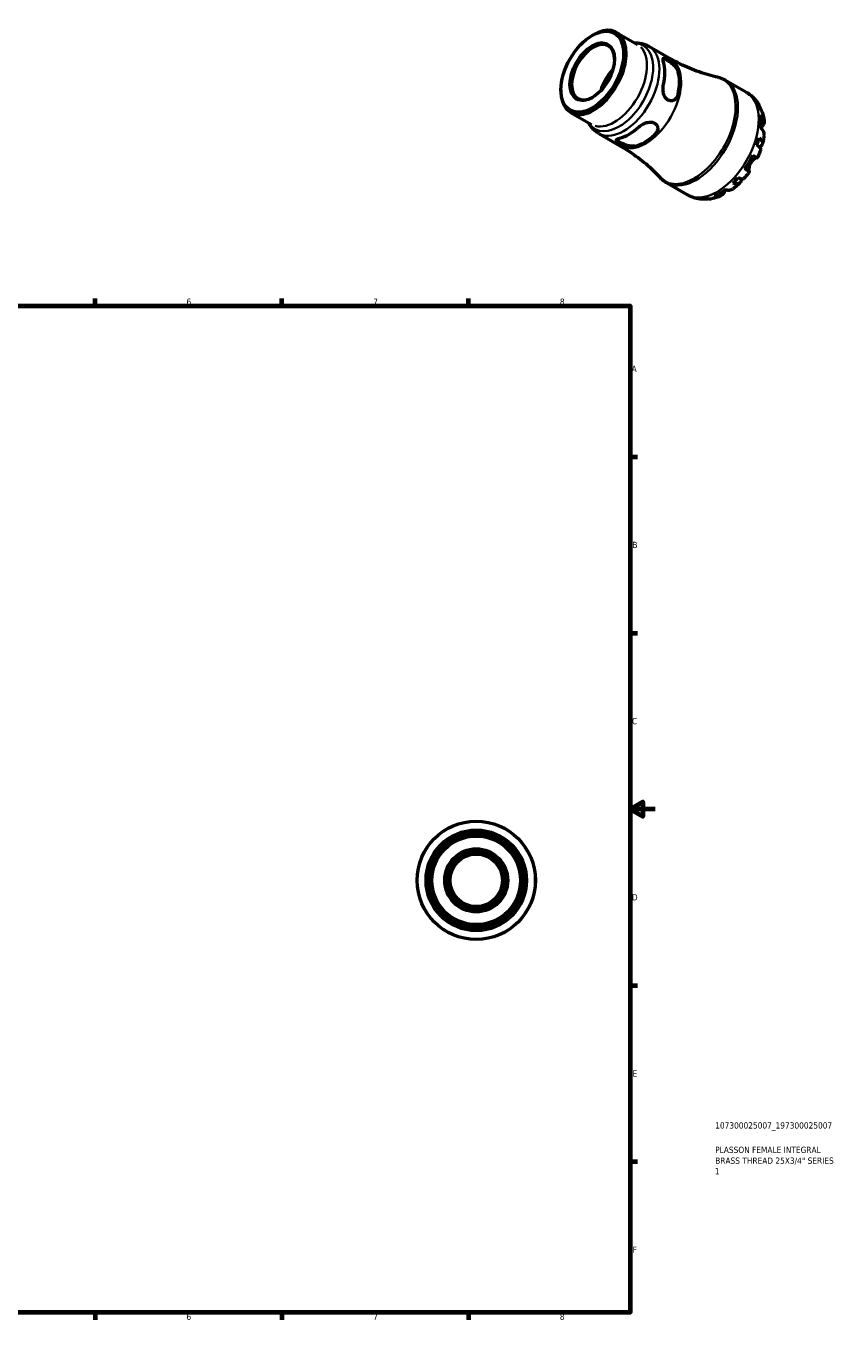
# Model space of a CAD drawing. Header units: millimetres. Extents: x -59 to 667, y 0 to 521.
# Tile 3 of 3: x 344 to 667, y 0 to 521. Entities that reach past the tile are written whole.
import ezdxf

# ---------------------------------------------------------------- set-up
doc = ezdxf.new("R2010")
doc.units = ezdxf.units.MM
for name, color, linetype, lineweight in [('Border (ISO)', 7, 'Continuous', 70), ('Title (ISO)', 7, 'Continuous', 50), ('Visible (ISO)', 7, 'Continuous', 50), ('Visible Narrow (ISO)', 7, 'Continuous', 35)]:
    doc.layers.add(name, color=color, linetype=linetype, lineweight=lineweight)
doc.styles.add('Note Text (ISO)', font='tahoma.ttf')

# ---------------------------------------------------------------- blocks, each defined once
blk = doc.blocks.new('Borders Default Border')
at = {"layer": 'Border (ISO)'}
for p, q in [((74.25, 410), (74.25, 412.9)), ((148.5, 410), (148.5, 412.9)), ((222.75, 410), (222.75, 412.9)), ((371.25, 410), (371.25, 412.9)), ((445.5, 410), (445.5, 412.9)), ((519.75, 410), (519.75, 412.9)), ((10, 350), (7.1, 350)), ((584, 350), (586.9, 350)), ((10, 280), (7.1, 280)), ((584, 280), (586.9, 280)), ((10, 140), (7.1, 140)), ((584, 140), (586.9, 140)), ((10, 70), (7.1, 70)), ((584, 70), (586.9, 70)), ((74.25, 10), (74.25, 7.1)), ((148.5, 10), (148.5, 7.1)), ((222.75, 10), (222.75, 7.1)), ((371.25, 10), (371.25, 7.1)), ((445.5, 10), (445.5, 7.1)), ((519.75, 10), (519.75, 7.1))]:
    blk.add_line(p, q, dxfattribs=at)
at = {"layer": 'Border (ISO)', "flags": 128}
for points in [[(297, 420), (297, 410), (294.11, 415), (299.89, 415), (297, 410)], [(10, 10), (10, 410), (584, 410), (584, 10), (10, 10)], [(0, 210), (10, 210), (5, 212.89), (5, 207.11), (10, 210)], [(594, 210), (584, 210), (589, 212.89), (589, 207.11), (584, 210)], [(297, 0), (297, 10), (294.11, 5), (299.89, 5), (297, 10)]]:
    blk.add_lwpolyline(points, dxfattribs=at)
at = {"layer": 'Border (ISO)', "color": 232, "true_color": 0xca0064, "char_height": 2.5, "attachment_point": 7, "style": 'Note Text (ISO)'}
for s, insert in [('1', (36.56, 410.4)), ('2', (110.62, 410.4)), ('3', (184.85, 410.35)), ('4', (259, 410.4)), ('5', (333.39, 410.35)), ('6', (407.58, 410.35)), ('7', (481.85, 410.4)), ('8', (556.06, 410.34)), ('A', (7.29, 383.75)), ('A', (584.59, 383.75)), ('B', (7.59, 313.75)), ('B', (584.89, 313.75)), ('C', (7.43, 243.71)), ('C', (584.73, 243.71)), ('D', (7.43, 173.75)), ('D', (584.73, 173.75)), ('E', (7.64, 103.75)), ('E', (584.94, 103.75)), ('F', (7.7, 33.75)), ('F', (585, 33.75)), ('2', (110.62, 7.1)), ('1', (36.56, 7.1)), ('3', (184.85, 7.05)), ('4', (259, 7.1)), ('5', (333.39, 7.05)), ('6', (407.58, 7.05)), ('7', (481.85, 7.1)), ('8', (556.06, 7.04))]:
    blk.add_mtext(s, dxfattribs=dict(at, insert=insert))
blk = doc.blocks.new('Title Blocks ISO')
at = {"layer": 'Title (ISO)', "color": 232, "true_color": 0xca0064, "style": 'Note Text (ISO)'}
for tag, p in [('PART_NUMBER_001', (33.84, 73.13)), ('DESCRIPTION_001', (33.84, 63.4)), ('DESCRIPTION_003', (33.71, 54.94)), ('DESCRIPTION_002', (33.84, 59.12))]:
    blk.add_attdef(tag, p, '', height=2.5, dxfattribs=at)

msp = doc.modelspace()

# ---------------------------------------------------------------- linework, layer by layer
at = {"layer": 'Visible (ISO)'}
for p, q in [((568.902, 517.4), (569.412, 517.695)), ((578.609, 518.623), (586.886, 513.857)), ((591.463, 513.119), (600.132, 508.127)), ((556.501, 495.864), (556.501, 495.275)), ((621.993, 499.606), (630.264, 494.843)), ((560.315, 486.854), (568.591, 482.088)), ((571.527, 478.499), (580.196, 473.507)), ((598.539, 458.877), (606.809, 454.114))]:
    msp.add_line(p, q, dxfattribs=at)
for radius in [23.5, 19.975, 18.33, 17.606, 12.528, 12.059, 11.456, 10.417]:
    msp.add_circle((522.81, 181.744), radius, dxfattribs=at)
for major_axis in [(8.786, 15.257), (6.252, 10.857)]:
    msp.add_ellipse((568.951, 503.033), major_axis=major_axis, ratio=0.5780931, dxfattribs=at)
for centre, major_axis, start_param, end_param in [((569.462, 502.739), (-9.147, -15.884), 5.4958534, 10.2121098), ((569.283, 502.842), (-6.018, -10.45), 2.3734895, 7.0512885), ((583.661, 494.562), (9.968, 17.31), 5.2169057, 5.7748011), ((580.264, 496.518), (6.018, 10.45), 1.1560266, 1.985566), ((580.264, 496.518), (5.717, 9.927), 1.2110275, 1.9305651), ((589.848, 490.999), (-9.719, -16.877), 2.0679518, 2.6405697), ((589.848, 490.999), (-9.968, -17.31), 2.0753131, 2.6332085), ((619.65, 473.837), (11.648, 20.227), 5.8208935, 5.9562115), ((619.65, 473.837), (11.648, 20.227), 5.3604841, 5.6312228), ((583.661, 494.562), (9.968, 17.31), 3.6461094, 4.2040048), ((589.848, 490.999), (-9.719, -16.877), 0.4971555, 1.0697734), ((589.848, 490.999), (-9.968, -17.31), 0.5045168, 1.0624122), ((619.65, 473.837), (11.648, 20.227), 5.0354953, 5.1708134), ((619.65, 473.837), (11.648, 20.227), 4.5750859, 4.8458246), ((619.65, 473.837), (11.648, 20.227), 4.2500972, 4.3854152), ((619.65, 473.837), (11.648, 20.227), 3.7896878, 4.0604264), ((619.65, 473.837), (-11.648, -20.227), 0.3231064, 0.4584244)]:
    msp.add_ellipse(centre, major_axis=major_axis, ratio=0.5780931, start_param=start_param, end_param=end_param, dxfattribs=at)
for points, knots in [([(585.853, 514.452), (586.1, 514.461), (586.348, 514.463), (587.153, 514.443), (587.712, 514.387), (588.822, 514.184), (589.373, 514.037), (590.445, 513.647), (590.967, 513.405), (591.463, 513.119)], [0.43426774, 0.43426774, 0.43426774, 0.43426774, 0.4794335, 0.4794335, 0.58077715, 0.58077715, 0.6821208, 0.6821208, 0.78346445, 0.78346445, 0.78346445, 0.78346445]), ([(597.239, 506.878), (597.124, 507.276), (597.064, 507.635), (597.093, 508.166), (597.182, 508.339), (597.476, 508.492), (597.693, 508.494), (598.275, 508.322), (598.641, 508.15), (599.423, 507.699), (599.88, 507.398), (600.797, 506.706), (601.255, 506.316), (602.062, 505.529), (602.461, 505.074), (603.087, 504.167), (603.311, 503.713), (603.426, 503.315)], [0.6657302, 0.6657302, 0.6657302, 0.6657302, 0.8429211, 0.8429211, 1.020112, 1.020112, 1.1859825, 1.1859825, 1.3518529, 1.3518529, 1.5177233, 1.5177233, 1.6835937, 1.6835937, 1.8607846, 1.8607846, 2.0379756, 2.0379756, 2.0379756, 2.0379756]), ([(597.162, 508.243), (597.277, 508.247), (597.417, 508.225), (597.868, 508.088), (598.232, 507.915), (599.015, 507.464), (599.474, 507.163), (600.395, 506.476), (600.856, 506.089), (601.67, 505.307), (602.075, 504.855), (602.711, 503.952), (602.94, 503.5), (603.058, 503.103)], [1.09353973, 1.09353973, 1.09353973, 1.09353973, 1.18789195, 1.18789195, 1.35385118, 1.35385118, 1.51981041, 1.51981041, 1.68576964, 1.68576964, 1.86369371, 1.86369371, 2.04161779, 2.04161779, 2.04161779, 2.04161779]), ([(618.836, 500.828), (617.631, 501.095), (616.403, 501.405), (613.919, 502.113), (612.662, 502.511), (610.137, 503.397), (608.868, 503.886), (606.339, 504.952), (605.078, 505.529), (602.581, 506.767), (601.346, 507.429), (600.132, 508.127)], [0.60406811, 0.60406811, 0.60406811, 0.60406811, 0.63994738, 0.63994738, 0.67582665, 0.67582665, 0.71170592, 0.71170592, 0.74758519, 0.74758519, 0.78346445, 0.78346445, 0.78346445, 0.78346445]), ([(618.836, 500.828), (619.056, 500.779), (619.275, 500.723), (619.709, 500.6), (619.925, 500.531), (620.353, 500.381), (620.564, 500.299), (620.982, 500.123), (621.189, 500.029), (621.596, 499.827), (621.796, 499.719), (621.993, 499.606)], [0.60406811, 0.60406811, 0.60406811, 0.60406811, 0.63994738, 0.63994738, 0.67582665, 0.67582665, 0.71170592, 0.71170592, 0.74758519, 0.74758519, 0.78346445, 0.78346445, 0.78346445, 0.78346445]), ([(603.426, 494.322), (603.311, 493.792), (603.087, 493.27), (602.461, 492.395), (602.062, 492.043), (601.255, 491.594), (600.797, 491.454), (599.88, 491.433), (599.423, 491.553), (599.032, 491.778), (598.641, 492.003), (598.275, 492.357), (597.693, 493.242), (597.476, 493.771), (597.182, 494.853), (597.093, 495.487), (597.064, 496.738), (597.124, 497.355), (597.239, 497.885)], [-0.6861227, -0.6861227, -0.6861227, -0.6861227, -0.5089318, -0.5089318, -0.3317408, -0.3317408, -0.1658704, -0.1658704, 0, 0, 0, 0.1658704, 0.1658704, 0.3317408, 0.3317408, 0.5089318, 0.5089318, 0.6861227, 0.6861227, 0.6861227, 0.6861227]), ([(603.058, 494.11), (602.94, 493.577), (602.711, 493.052), (602.136, 492.256), (601.821, 491.955), (601.487, 491.73)], [-0.68776661, -0.68776661, -0.68776661, -0.68776661, -0.50984253, -0.50984253, -0.36578249, -0.36578249, -0.36578249, -0.36578249]), ([(630.264, 494.843), (630.694, 494.596), (631.11, 494.323), (631.906, 493.736), (632.286, 493.42), (633.005, 492.754), (633.344, 492.404), (633.977, 491.675), (634.271, 491.297), (634.816, 490.522), (635.067, 490.124), (635.296, 489.719)], [0.78346445, 0.78346445, 0.78346445, 0.78346445, 0.84920704, 0.84920704, 0.91494962, 0.91494962, 0.98069221, 0.98069221, 1.04643479, 1.04643479, 1.11217737, 1.11217737, 1.11217737, 1.11217737]), ([(634.436, 490.83), (634.731, 490.545), (634.985, 490.225), (635.387, 489.583), (635.57, 489.201), (635.75, 488.648), (635.792, 488.496), (635.826, 488.343)], [0.1494024, 0.1494024, 0.1494024, 0.1494024, 0.29124982, 0.29124982, 0.43706507, 0.43706507, 0.49054729, 0.49054729, 0.49054729, 0.49054729]), ([(636.416, 487.255), (636.309, 487.554), (636.166, 487.839), (635.819, 488.376), (635.577, 488.67), (635.29, 488.938)], [4.26643944, 4.26643944, 4.26643944, 4.26643944, 4.39078313, 4.39078313, 4.53263055, 4.53263055, 4.53263055, 4.53263055]), ([(636.004, 485.83), (636.285, 485.584), (636.522, 485.321), (636.887, 484.812), (637.045, 484.518), (637.249, 483.919), (637.295, 483.613), (637.292, 483.05), (637.242, 482.742), (637.059, 482.223), (636.955, 482.009), (636.831, 481.809)], [0.14941001, 0.14941001, 0.14941001, 0.14941001, 0.29044502, 0.29044502, 0.43634177, 0.43634177, 0.58223851, 0.58223851, 0.72934673, 0.72934673, 0.83526259, 0.83526259, 0.83526259, 0.83526259]), ([(636.416, 487.255), (636.499, 487.021), (636.576, 486.786), (636.721, 486.315), (636.787, 486.079), (636.91, 485.605), (636.966, 485.368), (637.069, 484.893), (637.116, 484.656), (637.199, 484.18), (637.236, 483.942), (637.269, 483.704)], [1.24239811, 1.24239811, 1.24239811, 1.24239811, 1.27886389, 1.27886389, 1.31532967, 1.31532967, 1.35179544, 1.35179544, 1.38826122, 1.38826122, 1.424727, 1.424727, 1.424727, 1.424727]), ([(571.527, 478.499), (571.03, 478.785), (570.559, 479.115), (569.684, 479.847), (569.28, 480.249), (568.547, 481.107), (568.218, 481.563), (567.797, 482.249), (567.674, 482.464), (567.559, 482.683)], [3.92505711, 3.92505711, 3.92505711, 3.92505711, 4.02640076, 4.02640076, 4.12774441, 4.12774441, 4.22908806, 4.22908806, 4.27425382, 4.27425382, 4.27425382, 4.27425382]), ([(587.55, 481.103), (587.951, 481.467), (588.456, 481.827), (589.553, 482.427), (590.147, 482.667), (591.231, 482.954), (591.798, 483.031), (592.855, 482.971), (593.346, 482.832), (594.128, 482.382), (594.461, 482.046), (594.902, 481.244), (595.01, 480.778), (595.026, 479.857), (594.921, 479.336), (594.478, 478.359), (594.138, 477.904), (593.737, 477.54)], [0.6657302, 0.6657302, 0.6657302, 0.6657302, 0.8429211, 0.8429211, 1.020112, 1.020112, 1.1859825, 1.1859825, 1.3518529, 1.3518529, 1.5177233, 1.5177233, 1.6835937, 1.6835937, 1.8607846, 1.8607846, 2.0379756, 2.0379756, 2.0379756, 2.0379756]), ([(595.01, 480.503), (594.981, 480.104), (594.879, 479.685), (594.479, 478.794), (594.139, 478.334), (593.737, 477.965)], [1.72060475, 1.72060475, 1.72060475, 1.72060475, 1.86369371, 1.86369371, 2.04161779, 2.04161779, 2.04161779, 2.04161779]), ([(637.273, 477.874), (637.286, 477.979), (637.293, 478.082), (637.295, 478.462), (637.249, 478.768), (637.045, 479.368), (636.887, 479.661), (636.522, 480.17), (636.285, 480.433), (636.004, 480.679)], [4.09329635, 4.09329635, 4.09329635, 4.09329635, 4.14541915, 4.14541915, 4.2913159, 4.2913159, 4.43721264, 4.43721264, 4.57824766, 4.57824766, 4.57824766, 4.57824766]), ([(636.831, 481.809), (636.782, 481.731), (636.73, 481.646), (636.596, 481.424), (636.512, 481.282), (636.329, 480.967), (636.232, 480.795), (636.128, 480.602), (636.122, 480.59), (636.115, 480.579)], [-0.50816407, -0.50816407, -0.50816407, -0.50816407, -0.46460526, -0.46460526, -0.40154747, -0.40154747, -0.3356183, -0.3356183, -0.3314628, -0.3314628, -0.3314628, -0.3314628]), ([(585.959, 473.061), (585.557, 472.962), (585.053, 472.931), (583.955, 473.02), (583.362, 473.14), (582.277, 473.445), (581.71, 473.647), (580.653, 474.095), (580.162, 474.339), (579.771, 474.565), (579.38, 474.79), (579.047, 475.019), (578.607, 475.434), (578.498, 475.622), (578.482, 475.95), (578.587, 476.112), (579.03, 476.399), (579.37, 476.525), (579.771, 476.624)], [-0.6861227, -0.6861227, -0.6861227, -0.6861227, -0.5089318, -0.5089318, -0.3317408, -0.3317408, -0.1658704, -0.1658704, 0, 0, 0, 0.1658704, 0.1658704, 0.3317408, 0.3317408, 0.5089318, 0.5089318, 0.6861227, 0.6861227, 0.6861227, 0.6861227]), ([(585.959, 473.486), (585.556, 473.392), (585.051, 473.365), (583.952, 473.465), (583.359, 473.591), (582.275, 473.905), (581.709, 474.111), (580.653, 474.565), (580.163, 474.812), (579.771, 475.037), (579.38, 475.262), (579.047, 475.49), (578.702, 475.81), (578.613, 475.919), (578.558, 476.019)], [-0.68776661, -0.68776661, -0.68776661, -0.68776661, -0.50984253, -0.50984253, -0.33191845, -0.33191845, -0.16595923, -0.16595923, 0, 0, 0, 0.16595923, 0.16595923, 0.26024303, 0.26024303, 0.26024303, 0.26024303]), ([(635.29, 476.75), (635.577, 476.525), (635.819, 476.295), (636.194, 475.864), (636.358, 475.625), (636.577, 475.155), (636.632, 474.923), (636.647, 474.513), (636.608, 474.296), (636.419, 473.888), (636.27, 473.698), (635.925, 473.383), (635.702, 473.229), (635.436, 473.093)], [0.1494024, 0.1494024, 0.1494024, 0.1494024, 0.29124982, 0.29124982, 0.43706507, 0.43706507, 0.58288032, 0.58288032, 0.7290354, 0.7290354, 0.87519047, 0.87519047, 1.01457397, 1.01457397, 1.01457397, 1.01457397]), ([(637.274, 477.874), (637.245, 477.636), (637.212, 477.398), (637.141, 476.924), (637.102, 476.687), (637.017, 476.213), (636.972, 475.977), (636.876, 475.505), (636.824, 475.269), (636.716, 474.798), (636.658, 474.564), (636.598, 474.329)], [1.72267543, 1.72267543, 1.72267543, 1.72267543, 1.75931275, 1.75931275, 1.79595006, 1.79595006, 1.83258737, 1.83258737, 1.86922469, 1.86922469, 1.905862, 1.905862, 1.905862, 1.905862]), ([(580.196, 473.507), (581.409, 472.809), (582.601, 472.072), (584.925, 470.534), (586.058, 469.733), (588.249, 468.08), (589.308, 467.229), (591.343, 465.49), (592.318, 464.602), (594.177, 462.809), (595.061, 461.902), (595.897, 460.995)], [3.92505711, 3.92505711, 3.92505711, 3.92505711, 3.96093638, 3.96093638, 3.99681565, 3.99681565, 4.03269492, 4.03269492, 4.06857419, 4.06857419, 4.10445345, 4.10445345, 4.10445345, 4.10445345]), ([(632.789, 469.855), (633.092, 469.68), (633.361, 469.526), (633.802, 469.273), (634.011, 469.153), (634.337, 468.966), (634.455, 468.899), (634.585, 468.826), (634.619, 468.807), (634.62, 468.807)], [0.14941001, 0.14941001, 0.14941001, 0.14941001, 0.29044502, 0.29044502, 0.43634177, 0.43634177, 0.58223851, 0.58223851, 0.70697442, 0.70697442, 0.70697442, 0.70697442]), ([(635.949, 472.143), (635.974, 472.218), (635.972, 472.301), (635.914, 472.506), (635.833, 472.65), (635.57, 472.971), (635.387, 473.148), (634.985, 473.485), (634.731, 473.676), (634.436, 473.875)], [3.99194401, 3.99194401, 3.99194401, 3.99194401, 4.09915263, 4.09915263, 4.24496788, 4.24496788, 4.39078313, 4.39078313, 4.53263055, 4.53263055, 4.53263055, 4.53263055]), ([(635.95, 472.143), (635.874, 471.917), (635.795, 471.691), (635.633, 471.242), (635.549, 471.018), (635.376, 470.572), (635.288, 470.349), (635.105, 469.906), (635.012, 469.685), (634.819, 469.245), (634.721, 469.025), (634.62, 468.807)], [2.020552, 2.020552, 2.020552, 2.020552, 2.05638616, 2.05638616, 2.09222032, 2.09222032, 2.12805448, 2.12805448, 2.16388864, 2.16388864, 2.1997228, 2.1997228, 2.1997228, 2.1997228]), ([(631.367, 463.413), (631.422, 463.381), (631.457, 463.36), (631.481, 463.344), (631.445, 463.364), (631.305, 463.443), (631.187, 463.51), (630.861, 463.697), (630.652, 463.817), (630.211, 464.07), (629.942, 464.224), (629.639, 464.399)], [3.89239507, 3.89239507, 3.89239507, 3.89239507, 3.99831093, 3.99831093, 4.14541915, 4.14541915, 4.2913159, 4.2913159, 4.43721264, 4.43721264, 4.57824766, 4.57824766, 4.57824766, 4.57824766]), ([(631.917, 466.738), (631.807, 466.548), (631.709, 466.351), (631.533, 465.938), (631.457, 465.723), (631.308, 465.206), (631.252, 464.912), (631.192, 464.394), (631.186, 464.173), (631.203, 463.86), (631.217, 463.752), (631.257, 463.58), (631.282, 463.516), (631.328, 463.444), (631.347, 463.425), (631.367, 463.413)], [0, 0, 0, 0, 0.06608139, 0.06608139, 0.13667451, 0.13667451, 0.23873403, 0.23873403, 0.33457773, 0.33457773, 0.40157847, 0.40157847, 0.46685307, 0.46685307, 0.50745344, 0.50745344, 0.50745344, 0.50745344]), ([(634.484, 468.883), (634.471, 468.886), (634.456, 468.889), (634.387, 468.893), (634.319, 468.883), (634.151, 468.833), (634.05, 468.792), (633.778, 468.655), (633.598, 468.545), (633.157, 468.222), (632.893, 467.993), (632.374, 467.431), (632.126, 467.099), (631.917, 466.738)], [-0.488237, -0.488237, -0.488237, -0.488237, -0.46718991, -0.46718991, -0.40200215, -0.40200215, -0.33506637, -0.33506637, -0.24300458, -0.24300458, -0.12488859, -0.12488859, 0, 0, 0, 0]), ([(598.539, 458.877), (598.342, 458.99), (598.148, 459.11), (597.77, 459.36), (597.584, 459.491), (597.222, 459.765), (597.045, 459.907), (596.701, 460.201), (596.533, 460.353), (596.208, 460.667), (596.05, 460.829), (595.897, 460.995)], [3.92505711, 3.92505711, 3.92505711, 3.92505711, 3.96093638, 3.96093638, 3.99681565, 3.99681565, 4.03269492, 4.03269492, 4.06857419, 4.06857419, 4.10445345, 4.10445345, 4.10445345, 4.10445345]), ([(628.174, 460.49), (628.187, 460.2), (628.164, 459.937), (628.064, 459.484), (627.973, 459.258), (627.712, 458.889), (627.543, 458.745), (627.179, 458.55), (626.95, 458.481), (626.432, 458.433), (626.142, 458.454), (625.581, 458.561), (625.26, 458.655), (624.921, 458.789)], [3.67101373, 3.67101373, 3.67101373, 3.67101373, 3.80684248, 3.80684248, 3.95299756, 3.95299756, 4.09915263, 4.09915263, 4.24496788, 4.24496788, 4.39078313, 4.39078313, 4.53263055, 4.53263055, 4.53263055, 4.53263055]), ([(627.677, 458.878), (627.504, 458.709), (627.329, 458.542), (626.975, 458.213), (626.797, 458.05), (626.436, 457.731), (626.254, 457.574), (625.886, 457.264), (625.7, 457.112), (625.324, 456.813), (625.135, 456.666), (624.943, 456.522)], [2.80654966, 2.80654966, 2.80654966, 2.80654966, 2.84319488, 2.84319488, 2.8798401, 2.8798401, 2.91648532, 2.91648532, 2.95313054, 2.95313054, 2.98977576, 2.98977576, 2.98977576, 2.98977576]), ([(626.983, 460.964), (627.303, 460.81), (627.596, 460.687), (628.09, 460.509), (628.335, 460.44), (628.746, 460.375), (628.913, 460.378), (629.119, 460.433), (629.193, 460.474), (629.246, 460.533)], [0.1494024, 0.1494024, 0.1494024, 0.1494024, 0.29124982, 0.29124982, 0.43706507, 0.43706507, 0.58288032, 0.58288032, 0.68961952, 0.68961952, 0.68961952, 0.68961952]), ([(631.47, 463.351), (631.332, 463.155), (631.191, 462.96), (630.906, 462.574), (630.761, 462.382), (630.469, 462.002), (630.32, 461.814), (630.02, 461.442), (629.868, 461.257), (629.56, 460.892), (629.404, 460.711), (629.246, 460.533)], [2.5126518, 2.5126518, 2.5126518, 2.5126518, 2.54848553, 2.54848553, 2.58431927, 2.58431927, 2.620153, 2.620153, 2.65598673, 2.65598673, 2.69182047, 2.69182047, 2.69182047, 2.69182047]), ([(613.684, 452.333), (613.224, 452.331), (612.76, 452.35), (611.826, 452.435), (611.357, 452.502), (610.42, 452.685), (609.953, 452.803), (609.027, 453.089), (608.57, 453.258), (607.673, 453.648), (607.234, 453.869), (606.809, 454.114)], [3.60025728, 3.60025728, 3.60025728, 3.60025728, 3.66521724, 3.66521724, 3.73017721, 3.73017721, 3.79513718, 3.79513718, 3.86009714, 3.86009714, 3.92505711, 3.92505711, 3.92505711, 3.92505711]), ([(619.891, 453.618), (619.668, 453.528), (619.443, 453.441), (618.989, 453.276), (618.759, 453.198), (618.296, 453.051), (618.062, 452.981), (617.59, 452.852), (617.352, 452.792), (616.871, 452.682), (616.628, 452.632), (616.383, 452.587)], [3.28757563, 3.28757563, 3.28757563, 3.28757563, 3.32404887, 3.32404887, 3.3605221, 3.3605221, 3.39699534, 3.39699534, 3.43346857, 3.43346857, 3.46994181, 3.46994181, 3.46994181, 3.46994181]), ([(621.328, 454.957), (621.216, 454.749), (621.082, 454.55), (620.723, 454.131), (620.48, 453.932), (619.993, 453.646), (619.705, 453.532), (619.082, 453.407), (618.749, 453.395), (618.124, 453.455), (617.778, 453.527), (617.423, 453.647)], [3.89239507, 3.89239507, 3.89239507, 3.89239507, 3.99831093, 3.99831093, 4.14541915, 4.14541915, 4.2913159, 4.2913159, 4.43721264, 4.43721264, 4.57824766, 4.57824766, 4.57824766, 4.57824766]), ([(622.02, 456.167), (621.998, 456.132), (621.977, 456.097), (621.854, 455.894), (621.759, 455.731), (621.583, 455.422), (621.502, 455.277), (621.393, 455.078), (621.359, 455.016), (621.328, 454.957)], [-1.84245017, -1.84245017, -1.84245017, -1.84245017, -1.82942275, -1.82942275, -1.76558177, -1.76558177, -1.70117883, -1.70117883, -1.66961913, -1.66961913, -1.66961913, -1.66961913]), ([(621.877, 456.212), (622.232, 456.093), (622.579, 456.02), (623.203, 455.961), (623.537, 455.972), (624.159, 456.097), (624.448, 456.211), (624.776, 456.403), (624.86, 456.46), (624.943, 456.522)], [0.14941001, 0.14941001, 0.14941001, 0.14941001, 0.29044502, 0.29044502, 0.43634177, 0.43634177, 0.58223851, 0.58223851, 0.6332837, 0.6332837, 0.6332837, 0.6332837]), ([(615.143, 452.557), (615.002, 452.514), (614.859, 452.476), (614.297, 452.356), (613.875, 452.323), (613.117, 452.349), (612.712, 452.408), (612.318, 452.519)], [4.19462089, 4.19462089, 4.19462089, 4.19462089, 4.24496788, 4.24496788, 4.39078313, 4.39078313, 4.53263055, 4.53263055, 4.53263055, 4.53263055]), ([(614.379, 452.719), (614.755, 452.606), (615.131, 452.544), (615.765, 452.514), (616.077, 452.532), (616.383, 452.588)], [0.1494024, 0.1494024, 0.1494024, 0.1494024, 0.29124982, 0.29124982, 0.41307007, 0.41307007, 0.41307007, 0.41307007])]:
    msp.add_open_spline(points, degree=3, knots=knots, dxfattribs=at)
at = {"layer": 'Visible Narrow (ISO)'}
for p, q in [((603.076, 503.114), (603.408, 503.305)), ((603.408, 494.312), (603.076, 494.121)), ((636.796, 481.829), (636.162, 482.194)), ((593.737, 477.944), (593.737, 477.561)), ((585.959, 473.082), (585.959, 473.465)), ((631.281, 463.463), (629.73, 464.356)), ((621.293, 454.977), (620.669, 455.336))]:
    msp.add_line(p, q, dxfattribs=at)
for radius in [23.358, 19.152]:
    msp.add_circle((522.81, 181.744), radius, dxfattribs=at)
for centre, major_axis, start_param, end_param in [((579.617, 496.891), (9.558, 16.597), 3.0339568, 6.3908212), ((577.739, 497.973), (9.147, 15.884), 3.2986723, 6.1261057), ((581.495, 495.809), (-9.968, -17.31), 0.1570796, 2.984513), ((590.164, 490.817), (9.968, 17.31), 3.2986723, 6.1261057), ((609.454, 479.709), (11.656, 20.241), 3.1372156, 6.2875624), ((610.266, 479.241), (-11.727, -20.365), 0.1570796, 2.984513), ((618.536, 474.479), (11.727, 20.365), 3.2986723, 6.1261057)]:
    msp.add_ellipse(centre, major_axis=major_axis, ratio=0.5780931, start_param=start_param, end_param=end_param, dxfattribs=at)

# ---------------------------------------------------------------- block references
msp.add_blockref('Borders Default Border', (0, 0))
msp.add_blockref('Title Blocks ISO', (584, 10)).add_auto_attribs({'PART_NUMBER_001': '107300025007_197300025007', 'DESCRIPTION_001': 'PLASSON FEMALE INTEGRAL', 'DESCRIPTION_002': 'BRASS THREAD 25X3/4" SERIES', 'DESCRIPTION_003': '1'})

doc.saveas('drawing.dxf')
